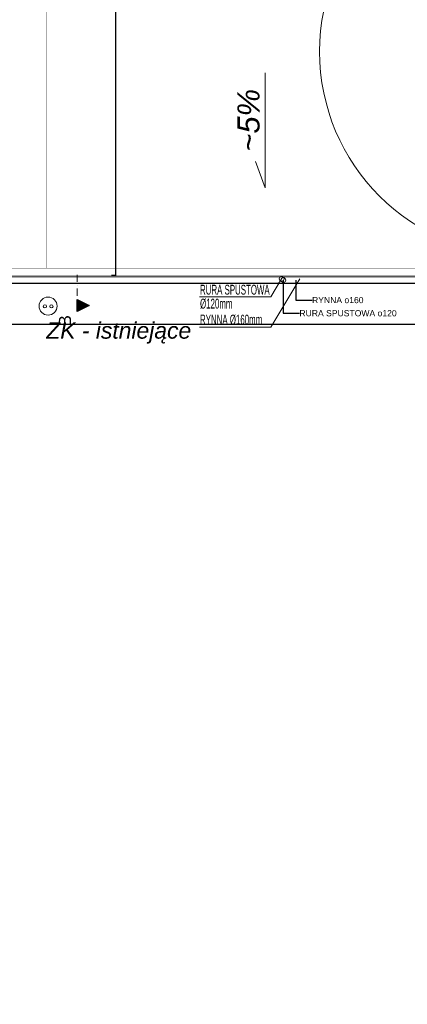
# Model space of a CAD drawing. Header units: millimetres. Extents: x 183299 to 1018155, y -286688 to 171278.
# Tile 7 of 100: x 216899 to 226363, y -62819 to -38777. Entities that reach past the tile are written whole.
import ezdxf

# ---------------------------------------------------------------- set-up
doc = ezdxf.new("R2010")
doc.units = ezdxf.units.MM
doc.header["$MEASUREMENT"] = 0
doc.linetypes.add('Kropki i Kreski', pattern=[335.138881, 176.388884, -88.194442, 0, -70.555556])
for name, color, linetype, lineweight, true_color in [('a_widok', 7, 'Continuous', 18, 0xe90101), ('Znaczniki - Przekroje_Nr_Pióra__5', 7, 'Continuous', 25, 0x40a5ff), ('Znaczniki - Przekroje_Nr_Pióra__85', 7, 'Continuous', 20, 0x80c2ff)]:
    doc.layers.add(name, color=color, linetype=linetype, lineweight=lineweight, true_color=true_color)
for name, color, linetype, lineweight in [('AA_OPIS', 251, 'Continuous', 0), ('AA_WIDOK', 254, 'Continuous', 0), ('AP wymiary', 40, 'Continuous', 0), ('E-ODGROMOWA', 5, 'Continuous', 25), ('grzejniki_Nr_Pióra__1', 7, 'Continuous', 13), ('Konstrukcja - Dach_Nr_Pióra__1', 7, 'Continuous', 13), ('Konstrukcja - Dach_Nr_Pióra__20', 1, 'Continuous', 0), ('Znaczniki - Przekroje_Nr_Pióra__6', 251, 'Continuous', 18)]:
    doc.layers.add(name, color=color, linetype=linetype, lineweight=lineweight)
for name, color, linetype in [('EL-rozdzielnice', 5, 'Continuous'), ('ELEKTRYKA', 5, 'Continuous'), ('Wymiarowanie - Ogólne', 7, 'Continuous'), ('Znaczniki - Przekroje', 7, 'Continuous')]:
    doc.layers.add(name, color=color, linetype=linetype)
doc.styles.add('arial', font='ariali.ttf', dxfattribs={"height": 10})
doc.styles.add('DIM07', font='romans.shx', dxfattribs={"width": 0.7})
doc.styles.add('Dimensions', font='arial.ttf', dxfattribs={"width": 0.8})
doc.styles.add('GENERATED_STYLE_1', font='arial.ttf')
doc.styles.add('GENERATED_STYLE_2', font='arialbd.ttf')
doc.dimstyles.new('arch100', dxfattribs={"dimscale": 2, "dimtxt": 24, "dimasz": 15, "dimexe": 5, "dimexo": 20, "dimgap": 4, "dimtad": 1, "dimdec": 1, "dimrnd": 0.5, "dimdsep": 46, "dimtxsty": 'Dimensions', "dimblk": 'ARCHTICK', "dimcen": 2.5, "dimazin": 0, "dimtfac": 1, "dimtdec": 1, "dimtmove": 1, "dimatfit": 3, "dimldrblk": 'NONE', "dimfxl": 50, "dimfxlon": 1, "dimarcsym": 0})
doc.dimstyles.new('GENERATED_STYLE__1', dxfattribs={"dimtxt": 150, "dimasz": 114, "dimexe": 0.18, "dimexo": 0, "dimgap": 0.09, "dimtad": 1, "dimtih": 1, "dimtoh": 1, "dimdec": 0, "dimlfac": 0.1, "dimzin": 0, "dimdsep": 46, "dimtxsty": 'GENERATED_STYLE_2', "dimblk": 'ARROWHEAD_11', "dimblk1": 'ARROWHEAD_11', "dimblk2": 'ARROWHEAD_11', "dimcen": 0.09, "dimclrd": 256, "dimclre": 256, "dimclrt": 256, "dimazin": 0, "dimtfac": 1, "dimtdec": 4, "dimtmove": 0, "dimatfit": 3, "dimfxl": 1, "dimtolj": 1, "dimtzin": 0, "dimarcsym": 0})
doc.dimstyles.new('GENERATED_STYLE__4', dxfattribs={"dimtxt": 0.18, "dimasz": 91.2, "dimexe": 0.18, "dimexo": 0.0625, "dimgap": 0.09, "dimtad": 0, "dimtih": 1, "dimtoh": 1, "dimdec": 4, "dimzin": 0, "dimdsep": 46, "dimcen": 0.09, "dimadec": 0, "dimazin": 0, "dimtfac": 1, "dimtdec": 4, "dimtmove": 0, "dimatfit": 3, "dimldrblk": 'ARROWHEAD_5', "dimfxl": 1, "dimtolj": 1, "dimtzin": 0, "dimarcsym": 0})

# ---------------------------------------------------------------- blocks, each defined once
blk = doc.blocks.new('ARROWHEAD_11')
at = {"linetype": 'Continuous'}
blk.add_line((0, 0), (-1, 0), dxfattribs=at)
at = {"linetype": 'Continuous', "const_width": 0.25, "flags": 128}
blk.add_lwpolyline([(-0.125, 0, 1), (0.125, 0, 1)], format="xyb", close=True, dxfattribs=at)
blk = doc.blocks.new('*D796')
at = {"layer": 'Defpoints', "color": 0}
for p in [(272495, -45056), (198800, -45216), (272495, -46208)]:
    blk.add_point(p, dxfattribs=at)
at = {"layer": 'Wymiarowanie - Ogólne', "linetype": 'Continuous', "lineweight": -2}
for p, q in [((272495, -45056), (272495, -46208)), ((198800, -45216), (198800, -46208)), ((198914, -46208), (272381, -46208))]:
    blk.add_line(p, q, dxfattribs=at)
at = {"layer": 'Wymiarowanie - Ogólne', "lineweight": -2, "xscale": 114, "yscale": 114, "zscale": 114, "rotation": 180}
blk.add_blockref('ARROWHEAD_11', (198800, -46208), dxfattribs=at)
at = {"layer": 'Wymiarowanie - Ogólne', "lineweight": -2, "xscale": 114, "yscale": 114, "zscale": 114}
blk.add_blockref('ARROWHEAD_11', (272495, -46208), dxfattribs=at)
at = {"layer": 'Wymiarowanie - Ogólne', "insert": (235648, -46131), "char_height": 150, "attachment_point": 5, "style": 'GENERATED_STYLE_2'}
blk.add_mtext('\\A1;7370', dxfattribs=at)
blk = doc.blocks.new('Płaszczyzna odcinająca_3_2', base_point=(218298, -28438))
at = {"layer": 'Znaczniki - Przekroje_Nr_Pióra__5', "linetype": 'Continuous'}
for points in [[(218298, -28288), (218298, -28588), (218598, -28438)], [(218298, -45906), (218298, -45606), (218598, -45756)]]:
    blk.add_hatch(color=256, dxfattribs=at).paths.add_polyline_path(points, flags=0)
for p, q in [((218298, -28288), (218298, -28588)), ((218598, -28438), (218298, -28288)), ((218298, -28588), (218598, -28438)), ((218298, -45906), (218298, -45606)), ((218298, -45606), (218598, -45756)), ((218598, -45756), (218298, -45906))]:
    blk.add_line(p, q, dxfattribs=at)
at = {"layer": 'Znaczniki - Przekroje_Nr_Pióra__85', "linetype": 'Kropki i Kreski'}
for p, q in [((218298, -28588), (218298, -29188)), ((218298, -45006), (218298, -45606))]:
    blk.add_line(p, q, dxfattribs=at)
at = {"layer": 'Znaczniki - Przekroje_Nr_Pióra__6', "linetype": 'Continuous', "char_height": 300, "attachment_point": 7, "rotation": 90, "style": 'GENERATED_STYLE_1'}
for insert in [(218153, -28198), (218153, -46270)]:
    blk.add_mtext('{B}', dxfattribs=dict(at, insert=insert))
blk = doc.blocks.new('ARROWHEAD_5')
at = {"linetype": 'Continuous'}
blk.add_line((0, 0), (-1, 0), dxfattribs=at)
blk.add_solid([(-1, 0.2679), (0, 0), (-1, -0.2679), (-1, 0.2679)], dxfattribs=at)
blk = doc.blocks.new('sztyca')
at = {"layer": 'E-ODGROMOWA'}
blk.add_hatch(color=256, dxfattribs=at).paths.add_polyline_path([(7053.2, -46485.8, 1), (7050.2, -46485.8, 1)])
at = {"layer": 'E-ODGROMOWA', "lineweight": -3, "ltscale": 1.5}
for points in [[(7032.3, -46455.2), (7011.9, -46467), (6986.7, -46423.3), (7030.5, -46398), (7055.7, -46441.7), (7036, -46453)], [(7031.3, -46453.4), (7012.3, -46464.3), (6988.9, -46423.7), (7029.4, -46400.2), (7052.9, -46440.9), (7035, -46451.2)], [(7024.2, -46437.5), (7026.4, -46436.3), (7051, -46478.9), (7049.7, -46479.6)], [(7088, -46484.3), (7088, -46460.7), (7138.3, -46460.7), (7138.3, -46511.3), (7088, -46511.3), (7088, -46488.6)], [(7090.1, -46484.3), (7090.1, -46462.5), (7137, -46462.5), (7137, -46509.3), (7090.1, -46509.3), (7090.1, -46488.6)], [(7023.7, -46533.8), (7021.5, -46532.5), (7046.1, -46490), (7047.3, -46490.7)], [(7107.3, -46486.2), (7107.3, -46488.6), (7058.1, -46488.6), (7058.1, -46487.2)], [(7034.9, -46518), (7055.3, -46529.8), (7030.1, -46573.4), (6986.3, -46548.1), (7011.5, -46504.5), (7031.2, -46515.8)], [(7033.9, -46519.8), (7052.8, -46530.7), (7029.3, -46571.3), (6988.8, -46547.9), (7012.2, -46507.3), (7030.1, -46517.6)]]:
    blk.add_lwpolyline(points, dxfattribs=at)
for points in [[(7049.7, -46485.3), (7018.3, -46431), (7020.8, -46429.5), (7052.2, -46483.8)], [(7052.3, -46487.8), (7020.9, -46542.2), (7018.4, -46540.7), (7049.8, -46486.4)], [(7053.2, -46484.3), (7115.9, -46484.3), (7115.9, -46487.2), (7053.2, -46487.2)]]:
    blk.add_lwpolyline(points, close=True, dxfattribs=at)
for centre, radius in [((7051.6, -46486.1), 90.6), ((7051.7, -46485.8), 8.4)]:
    blk.add_circle(centre, radius, dxfattribs=at)
at = {"layer": 'E-ODGROMOWA'}
blk.add_circle((7051.7, -46485.8), 1.49, dxfattribs=at)
blk = doc.blocks.new('sztyca 5')
at = {"layer": 'E-ODGROMOWA', "color": 1, "lineweight": 13, "ltscale": 1.5}
blk.add_circle((-5603.6, 40131.4), 498.7, dxfattribs=at)
at = {"layer": 'E-ODGROMOWA', "color": 1, "lineweight": -3, "ltscale": 1.5, "xscale": 0.7570147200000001, "yscale": 0.7570147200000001, "zscale": 0.7570147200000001, "rotation": 317.0309142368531}
blk.add_blockref('sztyca', (14476.2, 69519.5), dxfattribs=at)
at = {"layer": 'E-ODGROMOWA', "color": 1, "ltscale": 400, "style": 'arial'}
blk.add_text('Sztyca ELKO BIS H=5m', height=10.56, dxfattribs=at).set_placement((-5678.8, 40046.8))
blk = doc.blocks.new('_ARCHTICK')
at = {"color": 0, "linetype": 'ByBlock', "ltscale": 0.1, "const_width": 0.15}
blk.add_lwpolyline([(-0.5, -0.5), (0.5, 0.5)], dxfattribs=at)
blk = doc.blocks.new('*D7961')
at = {"layer": 'AP wymiary', "color": 0, "lineweight": -2}
for p, q in [((219231, -29626), (219254, -29626)), ((219244, -45016), (219244, -29626)), ((219144, -45016), (219254, -45016))]:
    blk.add_line(p, q, dxfattribs=at)
at = {"layer": 'Defpoints', "color": 0}
for p in [(219191, -29626), (219244, -29626), (214731, -45016)]:
    blk.add_point(p, dxfattribs=at)
at = {"layer": 'AP wymiary', "color": 0, "lineweight": -2, "xscale": 30, "yscale": 30, "zscale": 30}
for p, rotation in [((219244, -29626), 90), ((219244, -45016), 270)]:
    blk.add_blockref('_ARCHTICK', p, dxfattribs=dict(at, rotation=rotation))
at = {"layer": 'AP wymiary', "color": 0, "ltscale": 0.01, "insert": (219211, -37321), "char_height": 48, "attachment_point": 5, "rotation": 90, "style": 'Dimensions'}
blk.add_mtext('15390', dxfattribs=at)
blk = doc.blocks.new('_None')

msp = doc.modelspace()

# ---------------------------------------------------------------- linework, layer by layer
at = {"layer": 'AA_OPIS'}
for points in [[(222891.57469, -40072.59494), (222891.57469, -42881.24318), (222654.13658, -42239.73632)], [(223295.05466, -45105.76422), (223029.75957, -45547.55037), (221285.18065, -45547.55037)], [(223737.28808, -45105.76422), (223029.75957, -46283.98539), (221285.18065, -46283.98539)]]:
    msp.add_lwpolyline(points, dxfattribs=at)
at = {"layer": 'AA_WIDOK', "const_width": 3}
for points in [[(198800.05466, -45185.76422), (272285.05466, -45185.76422), (272285.05466, -94865.76422)], [(199055.05466, -45015.76422), (272455.05466, -45015.76422)], [(199055.05466, -45025.76422), (272445.05466, -45025.76422), (272445.05466, -67675.76422)]]:
    msp.add_lwpolyline(points, dxfattribs=at)
at = {"layer": 'AA_WIDOK', "color": 4, "linetype": 'Continuous'}
msp.add_circle((223295.05466, -45105.76422), 60, dxfattribs=at)
at = {"layer": 'E-ODGROMOWA', "const_width": 10}
for points in [[(217555.05466, -44845.76422), (217555.05466, -29795.78148)], [(199015.05466, -44845.76422), (283325.05466, -44845.76422)]]:
    msp.add_lwpolyline(points, dxfattribs=at)
at = {"layer": 'ELEKTRYKA', "linetype": 'Continuous', "lineweight": 15}
for centre, radius in [((217592.80726, -45771.42995), 219.99737), ((217515.18957, -45776.60509), 39.49286), ((217674.14835, -45776.60509), 39.49286)]:
    msp.add_circle(centre, radius, dxfattribs=at)
at = {"layer": 'grzejniki_Nr_Pióra__1', "linetype": 'Continuous'}
for p, q in [((199055.05466, -45055.76422), (272495.05466, -45055.76422)), ((198800.05466, -45215.76422), (272335.05466, -45215.76422))]:
    msp.add_line(p, q, dxfattribs=at)
msp.add_circle((223335.05466, -45135.76422), 60, dxfattribs=at)

# ---------------------------------------------------------------- block references
at = {"layer": 'a_widok', "xscale": 10, "yscale": 10, "zscale": 10}
msp.add_blockref('sztyca 5', (285244.70563, -440870.10761), dxfattribs=at)
at = {"layer": 'Znaczniki - Przekroje'}
msp.add_blockref('Płaszczyzna odcinająca_3_2', (218298.41771, -28438.10095), dxfattribs=at)

# ---------------------------------------------------------------- texts
at = {"layer": 'AA_OPIS', "insert": (222762.96758, -40468.81414), "char_height": 540, "width": 3563.5680192, "attachment_point": 9, "rotation": 90, "line_spacing_factor": 0.857143, "style": 'arial'}
msp.add_mtext('~5%', dxfattribs=at)
at = {"layer": 'AA_OPIS', "char_height": 240, "width": 2268.8905964, "attachment_point": 7, "line_spacing_factor": 0.85, "style": 'DIM07'}
for s, insert in [('{\\fArial Narrow|b0|i0|c238|p34;RURA SPUSTOWA\\fArial Narrow|b0|i0|c0|p34; \\fArial Narrow|b0|i0|c238|p34;%%C120mm}', (221302.62953, -45839.34865, 0)), ('{\\fArial Narrow|b0|i0|c238|p34;RYNNA\\fArial Narrow|b0|i0|c0|p34; \\fArial Narrow|b0|i0|c238|p34;%%C160mm}', (221302.62953, -46229.01374, 0))]:
    msp.add_mtext(s, dxfattribs=dict(at, insert=insert))
at = {"layer": 'EL-rozdzielnice', "color": 1, "ltscale": 400, "style": 'arial'}
msp.add_text('ZK - istniejące', height=400, dxfattribs=at).set_placement((217547.03337, -46565.92398))
at = {"layer": 'Konstrukcja - Dach_Nr_Pióra__20', "linetype": 'Continuous', "char_height": 150, "attachment_point": 4, "style": 'GENERATED_STYLE_1'}
for s, insert, width in [('{RYNNA o160}', (224036.70696, -45624.69715), 1216.4576581), ('{RURA SPUSTOWA o120}', (223728.37677, -45945.51435), 2297.1529043)]:
    msp.add_mtext(s, dxfattribs=dict(at, insert=insert, width=width))

# ---------------------------------------------------------------- dimensions: what is measured, and where the dimension line sits
at = {"layer": 'AP wymiary'}
dim = msp.add_linear_dim(base=(219243.86692, -29625.78148), p1=(214730.53023, -45015.76422), p2=(219191.35903, -29625.78148), angle=90, dimstyle='arch100', dxfattribs=at)
dim.commit()
dim.dimension.update_dxf_attribs({"geometry": '*D7961', "text_midpoint": (219211.36292, -37320.77285)})
at = {"layer": 'Wymiarowanie - Ogólne', "linetype": 'Continuous'}
dim = msp.add_linear_dim(base=(272495.0546643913, -46207.9507350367), p1=(198800.0546643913, -45215.7642158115), p2=(272495.0546643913, -45055.7642158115), dimstyle='GENERATED_STYLE__1', dxfattribs=at)
dim.commit()
dim.dimension.update_dxf_attribs({"geometry": '*D796', "text_midpoint": (235647.5546643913, -46131.3607350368)})

# ---------------------------------------------------------------- leaders
at = {"layer": 'Konstrukcja - Dach_Nr_Pióra__1', "linetype": 'Continuous', "annotation_type": 0, "has_hookline": 1, "hookline_direction": 0}
for points, text_width in [([(223335.05466, -45135.76422), (223335.05466, -45945.51435), (223728.28677, -45945.51435)], 1833.6), ([(223643.38486, -45135.76422), (223643.38486, -45624.69715), (224036.61696, -45624.69715)], 716.7)]:
    msp.add_leader(points, dimstyle='GENERATED_STYLE__4', dxfattribs=dict(at, text_width=text_width))

doc.saveas('drawing.dxf')
